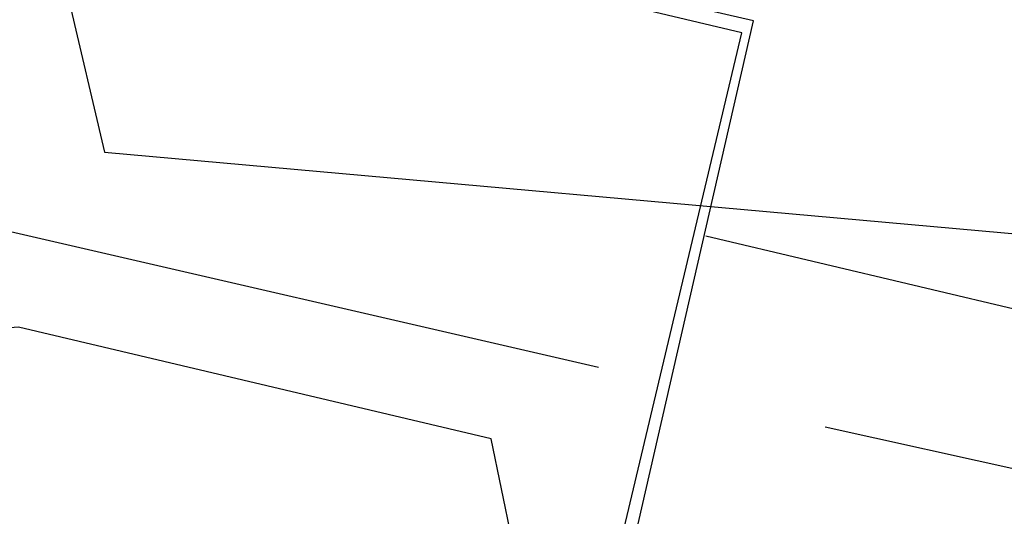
# Model space of a CAD drawing. Header units: feet. Extents: x -79 to 198, y -22 to 181.
# Tile 164 of 256: x 117.473 to 118.573, y 75.558 to 76.112. Entities that reach past the tile are written whole.
import ezdxf

# ---------------------------------------------------------------- set-up
doc = ezdxf.new("R2010")
doc.units = ezdxf.units.FT
doc.layers.add('A-AREA-UNIDAD', color=30, linetype='CONTINUOUS')
doc.layers.add('A-LINEA', color=7, linetype='CONTINUOUS')

msp = doc.modelspace()

# ---------------------------------------------------------------- linework, layer by layer
at = {"layer": 'A-AREA-UNIDAD'}
for points in [[(105.312, 79.2533), (117.472, 76.3733), (117.568, 75.9644), (118.96, 75.84), (129.568, 73.3689), (129.6, 73.12), (130.8, 76.7289), (131.968, 79.2889)], [(106.912, 44.2844), (118.752, 41.44), (119.808, 41.4044), (119.84, 40.3556), (119.392, 38.56), (126.56, 36.8356), (127.968, 39.3244), (129.28, 42.72), (130.24, 46.72), (130.592, 50.1689), (130.4, 55.1289), (128.992, 61.5289), (128.608, 64.7289), (128.64, 68.96), (129.28, 72.8), (118.048, 75.4133), (118, 75.6444), (117.472, 75.7689), (116.24, 75.68), (104.08, 78.5244)]]:
    msp.add_lwpolyline(points, dxfattribs=at)
at = {"layer": 'A-LINEA'}
for p, q in [((116.9067, 76.0044), (118.12, 75.7244)), ((118.24, 75.8711), (129.4933, 73.2044)), ((118.3733, 75.6578), (118.6133, 75.6044))]:
    msp.add_line(p, q, dxfattribs=at)
for points in [[(117.2933, 75.4844), (118.1067, 75.2978), (118.2933, 76.1111), (117.48, 76.2978), (117.2933, 75.4844)], [(117.3067, 75.4978), (118.0933, 75.3111), (118.28, 76.0978), (117.4933, 76.2844), (117.3067, 75.4978)]]:
    msp.add_lwpolyline(points, dxfattribs=at)

doc.saveas('drawing.dxf')
